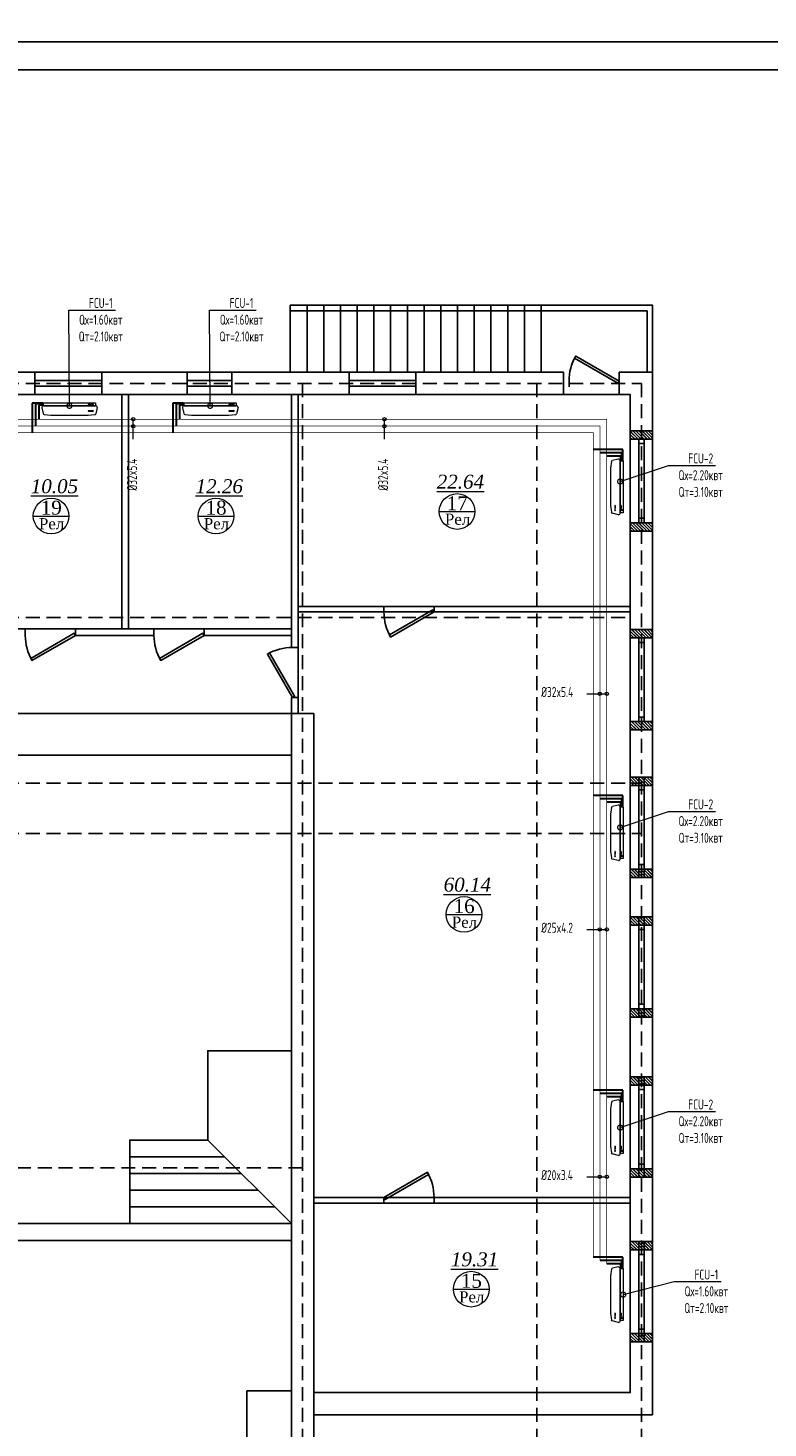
# Model space of a CAD drawing. Header units: inches. Extents: x 8001 to 766003, y -84601 to 563258.
# Tile 73 of 169: x 258937 to 272212, y 381515 to 406623. Entities that reach past the tile are written whole.
import ezdxf
from ezdxf import colors
from ezdxf.entities.mleader import LeaderData, LeaderLine
from ezdxf.math import Vec2, Vec3

# ---------------------------------------------------------------- set-up
doc = ezdxf.new("R2010")
doc.units = ezdxf.units.IN
doc.header["$MEASUREMENT"] = 0
for name, pattern in [('( Hidden )', [0.375, 0.25, -0.125]), ('CONTINOUS', [0]), ('HIDDEN', [9.525, 6.35, -3.175])]:
    doc.linetypes.add(name, pattern=pattern)
for name, color, linetype, lineweight in [('.', 7, 'Continuous', 15), ('SGM-M-100-WW-DRAIN-FLOOR', 3, 'HIDDEN', 30), ('SGM-M-400-TEXT', 140, 'CONTINOUS', 20), ('SGM-M-500-11-HI-TEXT', 11, 'CONTINOUS', 20), ('SGM-M-700-5-HVAC-WS-CWS-FCU', 32, 'CONTINOUS', 30), ('SGM-M-700-6-HVAC-WS-CWR-FCU', 141, 'HIDDEN', 30), ('sloy', 8, 'Continuous', 0), ('СТЕНЫ', 7, 'Continuous', 40), ('ФАНКОЙЛЫ', 250, 'Continuous', 25)]:
    doc.layers.add(name, color=color, linetype=linetype, lineweight=lineweight)
doc.styles.add('SGM_MKN', font='romans.shx', dxfattribs={"width": 0.65, "height": 100})
doc.styles.add('TIEMS', font='times.ttf')
pattern_1 = [(315, (0, 0), (27.57716447, 27.57716447), []), (315, (-3e-16, -2), (27.57716447, 27.57716447), [])]

# ---------------------------------------------------------------- blocks, each defined once
blk = doc.blocks.new('*U281')
at = {"color": 5}
for p, q in [((0, 0), (0, 4)), ((36, 0), (36, 4))]:
    blk.add_line(p, q, dxfattribs=at)
blk.add_lwpolyline([(0, 0), (31.2, -18), (32.1, -16.5), (0.9, 1.5)], close=True, dxfattribs=at)
blk.add_arc((0, 0), 36, 330, 0, dxfattribs=at)
blk = doc.blocks.new('*U137')
at = {"color": 5}
for p, q in [((0, 0), (0, -4)), ((-36, 0), (-36, -4))]:
    blk.add_line(p, q, dxfattribs=at)
blk.add_lwpolyline([(0, 0), (-31.2, 18), (-32.1, 16.5), (-0.9, -1.5)], close=True, dxfattribs=at)
blk.add_arc((0, 0), 36, 150, 180, dxfattribs=at)
blk = doc.blocks.new('*U282')
at = {"color": 5}
for p, q in [((0, 0), (0, -4)), ((36, 0), (36, -4))]:
    blk.add_line(p, q, dxfattribs=at)
blk.add_lwpolyline([(0, 0), (31.2, 18), (32.1, 16.5), (0.9, -1.5)], close=True, dxfattribs=at)
blk.add_arc((0, 0), 36, 0, 30, dxfattribs=at)
blk = doc.blocks.new('gffdfdfdfdfdfdfdfdfdfdfdffc')
at = {"layer": '.'}
h = blk.add_hatch(dxfattribs=at)
h.set_pattern_fill('JIS_LC_8', color=32, scale=5, angle=-90)
h.set_pattern_definition(pattern_1)
h.paths.add_polyline_path([(2206445, 2089882), (2206845, 2089882), (2206845, 2089732), (2206445, 2089732)])
h = blk.add_hatch(dxfattribs=at)
h.set_pattern_fill('JIS_LC_8', color=32, scale=5, angle=-90)
h.set_pattern_definition(pattern_1)
h.paths.add_polyline_path([(2206445, 2088232), (2206845, 2088232), (2206845, 2088082), (2206445, 2088082)])
for p, q in [((2206445, 2089882), (2206845, 2089882)), ((2206445, 2088082), (2206845, 2088082))]:
    blk.add_line(p, q)
at = {"color": 5}
for p, q in [((2206595, 2089732), (2206595, 2088232)), ((2206695, 2089732), (2206695, 2088232))]:
    blk.add_line(p, q, dxfattribs=at)
at = {"color": 0}
for points in [[(2206445, 2089882), (2206845, 2089882), (2206845, 2089732), (2206445, 2089732)], [(2206845, 2089732), (2206845, 2088232), (2206445, 2088232), (2206445, 2089732)], [(2206445, 2088232), (2206845, 2088232), (2206845, 2088082), (2206445, 2088082)]]:
    blk.add_lwpolyline(points, close=True, dxfattribs=at)
at = {"color": 5}
for points in [[(2206695, 2089652), (2206595, 2089652)], [(2206695, 2088312), (2206595, 2088312)]]:
    blk.add_lwpolyline(points, dxfattribs=at)
blk = doc.blocks.new('fhgsg')
for p, q in [((228029.6, 160086.5), (245809.6, 160086.5)), ((236329.7, 159686.5), (236329.7, 160086.5)), ((237529.7, 159686.5), (237529.7, 160086.5)), ((239059.6, 159686.5), (239059.6, 160086.5)), ((239859.6, 159686.5), (239859.6, 160086.5)), ((241963.4, 159686.5), (241963.4, 160086.5)), ((243163.4, 159686.5), (243163.4, 160086.5)), ((246809.6, 160086.5), (247409.6, 160086.5)), ((247409.6, 160086.5), (247409.6, 141386.5)), ((235389.6, 159686.5), (238189.6, 159686.5)), ((238189.6, 159686.5), (245809.6, 159686.5)), ((240929.6, 159686.5), (240929.6, 155151.4)), ((241049.6, 159686.5), (241049.6, 155151.4)), ((246809.6, 159686.5), (247009.6, 159686.5)), ((247009.6, 159686.5), (247009.6, 141786.5)), ((241049.6, 155886.5), (242589.6, 155886.5)), ((241049.6, 155786.5), (242589.6, 155786.5)), ((242589.6, 155786.5), (242589.6, 155886.5)), ((243489.6, 155786.5), (243489.6, 155886.5)), ((243489.6, 155786.5), (243489.6, 155886.5)), ((243489.6, 155886.5), (247009.6, 155886.5)), ((243489.6, 155786.5), (247009.6, 155786.5)), ((237056.3, 155486.5), (238464.9, 155486.5)), ((237056.3, 155486.5), (237056.3, 155366.5)), ((238464.9, 155486.5), (238464.9, 155366.5)), ((239364.9, 155486.5), (240929.6, 155486.5)), ((239364.9, 155486.5), (239364.9, 155366.5)), ((237056.3, 155366.5), (238464.9, 155366.5)), ((239364.9, 155366.5), (240929.6, 155366.5)), ((240929.6, 155151.4), (241049.6, 155151.4)), ((240929.6, 154251.4), (240929.6, 153966.5)), ((240929.6, 154251.4), (241049.6, 154251.4)), ((240929.6, 154251.4), (241049.6, 154251.4)), ((241049.6, 154251.4), (241049.6, 153966.5)), ((227629.6, 153966.5), (241329.6, 153966.5)), ((240929.6, 153966.5), (240929.6, 126916.5)), ((241329.6, 153966.5), (241329.6, 144936.5)), ((241329.6, 153966.5), (241329.6, 150786.5)), ((240929.6, 153216.5), (228429.6, 153216.5)), ((228429.6, 153216.5), (240929.6, 153216.5)), ((240929.6, 153216.5), (240929.6, 144516.5)), ((247009.6, 152826.5), (247409.6, 152826.5)), ((247009.6, 151026.5), (247409.6, 151026.5)), ((241329.6, 150536.5), (241329.6, 145336.5)), ((247009.6, 150320.4), (247409.6, 150320.4)), ((247009.6, 148520.4), (247409.6, 148520.4)), ((247009.6, 147451.3), (247409.6, 147451.3)), ((239729.6, 146016.5), (238029.6, 146016.5)), ((240029.6, 145716.5), (238029.6, 145716.5)), ((247009.6, 145651.3), (247409.6, 145651.3)), ((240329.6, 145416.5), (238029.6, 145416.5)), ((242589.6, 145186.5), (242589.6, 145287.1)), ((243489.6, 145186.5), (243489.6, 145286.5)), ((243489.6, 145186.5), (243489.6, 145286.5)), ((240629.6, 145116.5), (238029.6, 145116.5)), ((241329.6, 144936.5), (241329.6, 141816.5)), ((240929.6, 144816.5), (229129.6, 144816.5)), ((240929.6, 144516.5), (229129.6, 144516.5)), ((247009.6, 144495.2), (247409.6, 144495.2)), ((247009.6, 142695.2), (247409.6, 142695.2)), ((240129.6, 141816.5), (240129.6, 126916.5)), ((240129.6, 141816.5), (240129.6, 126916.5)), ((241329.6, 141816.5), (241329.6, 114366.5))]:
    blk.add_line(p, q)
at = {"color": 1, "linetype": '( Hidden )', "ltscale": 1000}
for p, q in [((169789.1, 159886.5), (247209.6, 159886.5)), ((241129.6, 159886.5), (241129.6, 111324.1)), ((245329.6, 159886.5), (245329.6, 111324.1)), ((247209.6, 159886.5), (247209.6, 111324.1)), ((169789.1, 155686.5), (247009.6, 155686.5)), ((169789.1, 152716.5), (247209.6, 152716.5)), ((169789.1, 151816.5), (247209.6, 151816.5)), ((241129.6, 145816.5), (169789.1, 145816.5))]:
    blk.add_line(p, q, dxfattribs=at)
at = {"color": 5}
for p, q in [((236329.7, 159936.5), (237529.7, 159936.5)), ((236329.7, 159836.5), (237529.7, 159836.5)), ((239059.6, 159936.5), (239859.6, 159936.5)), ((239059.6, 159836.5), (239859.6, 159836.5)), ((241963.4, 159936.5), (243163.4, 159936.5)), ((241963.4, 159836.5), (243163.4, 159836.5)), ((247159.6, 152826.5), (247159.6, 151026.5)), ((247259.6, 152826.5), (247259.6, 151026.5)), ((247159.6, 150320.4), (247159.6, 148520.4)), ((247259.6, 150320.4), (247259.6, 148520.4)), ((247159.6, 147451.3), (247159.6, 145651.3)), ((247259.6, 147451.3), (247259.6, 145651.3)), ((247159.6, 144495.2), (247159.6, 142695.2)), ((247259.6, 144495.2), (247259.6, 142695.2))]:
    blk.add_line(p, q, dxfattribs=at)
at = {"lineweight": 0, "ltscale": 100}
for p, q in [((236299.7, 157507), (236939.7, 157507)), ((239256.7, 157507), (239896.7, 157507)), ((243582.3, 157588.3), (244222.3, 157588.3)), ((243706.3, 150361.5), (244346.3, 150361.5)), ((243836, 143641.3), (244476, 143641.3))]:
    blk.add_line(p, q, dxfattribs=at)
at = {"color": 0}
for points in [[(245409.6, 161286.5), (240909.6, 161286.5)], [(240909.6, 161286.5), (240909.6, 160086.5)], [(240909.6, 161286.5), (240909.6, 160086.5)], [(241209.6, 161286.5), (241209.6, 160086.5)], [(241509.6, 161286.5), (241509.6, 160086.5)], [(241809.6, 161286.5), (241809.6, 160086.5)], [(242109.6, 161286.5), (242109.6, 160086.5)], [(242409.6, 161286.5), (242409.6, 160086.5)], [(242709.6, 161286.5), (242709.6, 160086.5)], [(243009.6, 161286.5), (243009.6, 160086.5)], [(243309.6, 161286.5), (243309.6, 160086.5)], [(243609.6, 161286.5), (243609.6, 160086.5)], [(243909.6, 161286.5), (243909.6, 160086.5)], [(244209.6, 161286.5), (244209.6, 160086.5)], [(244509.6, 161286.5), (244509.6, 160086.5)], [(244809.6, 161286.5), (244809.6, 160086.5)], [(245109.6, 161286.5), (245109.6, 160086.5)], [(247409.6, 160086.5), (247409.6, 161286.5), (245409.6, 161286.5), (245409.6, 160086.5)], [(245409.6, 161286.5), (245409.6, 160086.5)]]:
    blk.add_lwpolyline(points, dxfattribs=at)
at = {"color": 5}
blk.add_lwpolyline([(247309.6, 160086.5), (247309.6, 161186.5), (240909.6, 161186.5)], dxfattribs=at)
for points in [[(245809.6, 159686.5), (245809.6, 159686.5), (245809.6, 160086.5)], [(246809.6, 159686.5), (246809.6, 159686.5), (246809.6, 160086.5)], [(237889.6, 159686.5), (237889.6, 155486.5)], [(238009.6, 159686.5), (238009.6, 155486.5)], [(240929.6, 147916.5), (240929.6, 147916.5), (239429.6, 147916.5), (239429.6, 146316.5), (240929.6, 144816.5)], [(239429.6, 146316.5), (238029.6, 146316.5), (238029.6, 144816.5)], [(242589.6, 145286.5), (241329.6, 145286.5)], [(242589.6, 145186.5), (241329.6, 145186.5)], [(247009.6, 145286.5), (243489.6, 145286.5)], [(247009.6, 145186.5), (243489.6, 145186.5)], [(240929.6, 141816.5), (240129.6, 141816.5)], [(247009.6, 141786.5), (241329.6, 141786.5)], [(247409.6, 141386.5), (241329.6, 141386.5)]]:
    blk.add_lwpolyline(points)
at = {"color": 0}
for points in [[(235389.6, 155486.5), (237889.6, 155486.5), (237889.6, 159686.5), (235389.6, 159686.5)], [(238009.6, 159686.5), (240929.6, 159686.5), (240929.6, 155486.5), (238009.6, 155486.5)], [(241049.6, 155886.5), (247009.6, 155886.5), (247009.6, 159686.5), (241049.6, 159686.5)], [(247009.6, 155786.5), (241329.6, 155786.5), (241049.6, 155786.5), (241049.6, 153966.5), (241329.6, 153966.5), (241329.6, 145286.5), (247009.6, 145286.5)], [(241329.6, 145186.5), (247009.6, 145186.5), (247009.6, 141786.5), (241329.6, 141786.5)]]:
    blk.add_lwpolyline(points, close=True, dxfattribs=at)
at = {"layer": 'СТЕНЫ', "color": 0, "linetype": 'ByBlock', "lineweight": 0, "ltscale": 100}
for centre in [(236619.7, 157507), (239576.7, 157507), (243902.3, 157588.3), (244026.3, 150361.5), (244156, 143641.3)]:
    blk.add_circle(centre, 320, dxfattribs=at)
at = {"color": 5, "xscale": -25, "yscale": 25, "zscale": 25}
for name, p in [('*U282', (246809.6, 159926.5)), ('*U281', (243489.6, 155786.5)), ('*U281', (237056.3, 155366.5)), ('*U281', (239364.9, 155366.5)), ('*U137', (242589.3, 145286.9))]:
    blk.add_blockref(name, p, dxfattribs=at)
at = {"color": 0}
for p in [(-1959435.4, -1930845.3), (-1959435.4, -1934410.1), (-1959435.4, -1937055.3), (-1959435.4, -1939561.4), (-1959435.4, -1942430.5), (-1959435.4, -1945386.6)]:
    blk.add_blockref('gffdfdfdfdfdfdfdfdfdfdfdffc', p, dxfattribs=at)
at = {"color": 5, "xscale": -25, "yscale": 25, "zscale": 25, "rotation": 270}
blk.add_blockref('*U281', (240949.6, 154251.4), dxfattribs=at)
at = {"lineweight": 0, "ltscale": 100, "char_height": 250, "attachment_point": 5, "style": 'TIEMS'}
for s, insert in [('\\A1;{\\fTimes New Roman|b0|i1|c204|p18;\\L22.64}', (243961.3, 158120.5)), ('\\A1;{\\fTimes New Roman|b0|i1|c204|p18;\\L10.05}', (236678.8, 158039.2)), ('\\A1;{\\fTimes New Roman|b0|i1|c204|p18;\\L12.26}', (239635.8, 158039.2)), ('\\A1;19', (236621.8, 157655.2)), ('\\A1;18', (239578.9, 157655.2)), ('\\A1;17', (243904.4, 157736.5)), ('\\A1;{\\fTimes New Roman|b0|i1|c204|p18;\\L60.14}', (244085.4, 150893.7)), ('\\A1;16', (244028.5, 150509.7)), ('\\A1;{\\fTimes New Roman|b0|i1|c204|p18;\\L19.31}', (244215.1, 144173.5)), ('\\A1;15', (244158.1, 143789.5))]:
    blk.add_mtext(s, dxfattribs=dict(at, insert=insert))
at = {"lineweight": 0, "ltscale": 100, "char_height": 200, "width": 1156.471, "attachment_point": 5, "style": 'TIEMS'}
for insert in [(236628.1, 157367.6), (239585.1, 157367.6), (243910.7, 157448.9), (244034.8, 150222.1), (244164.4, 143501.9)]:
    blk.add_mtext('\\A1;Рел', dxfattribs=dict(at, insert=insert))
blk = doc.blocks.new('A$C177E1FB8')
at = {"layer": 'sloy'}
for p, q in [((0, 30, -97), (0, 960, -97)), ((0, 960, -97), (55, 960, -97)), ((26, 897, -487), (26, 929, -487)), ((37, 929, -127), (28, 909, -127)), ((28, 909, -127), (34, 909, -127)), ((34, 909, -127), (34, 829, -127)), ((34, 829, -127), (40, 829, -127)), ((46, 909, -127), (37, 929, -127)), ((37, 829, -127), (37, 879, -127)), ((40, 829, -127), (40, 909, -127)), ((40, 909, -127), (46, 909, -127)), ((55, 960, -97), (55, 30, -97)), ((55, 829, -57), (55, 960, -57)), ((55, 161, -57), (55, 829, -57)), ((85, 995, -57), (199, 969, -57)), ((145, 929, -327), (136, 909, -327)), ((136, 909, -327), (142, 909, -327)), ((142, 909, -327), (142, 829, -327)), ((142, 829, -327), (148, 829, -327)), ((154, 909, -327), (145, 929, -327)), ((145, 829, -327), (145, 879, -327)), ((148, 829, -327), (148, 909, -327)), ((148, 909, -327), (154, 909, -327)), ((225, 829, -57), (213, 948, -57)), ((225, 161, -57), (225, 829, -57)), ((55, 30, -97), (0, 30, -97)), ((5, 22, -97), (4, 21, -97)), ((4, 17, -97), (4, 21, -97)), ((5, 24, -97), (5, 24, -97)), ((5, 24, -97), (9, 24, -97)), ((5, 24, -97), (9, 24, -97)), ((5, 24, -97), (5, 23, -97)), ((5, 23, -97), (5, 22, -97)), ((5, 22, -97), (9, 22, -97)), ((10, 22, -97), (5, 22, -97)), ((5, 22, -97), (9, 22, -97)), ((5, 22, -97), (5, 22, -97)), ((5, 22, -97), (5, 22, -97)), ((10, 16, -97), (5, 16, -97)), ((6, 30, -97), (6, 24, -97)), ((9, 30, -97), (9, 24, -97)), ((9, 24, -97), (9, 24, -97)), ((9, 24, -97), (10, 23, -97)), ((9, 22, -97), (9, 22, -97)), ((9, 22, -97), (10, 22, -97)), ((10, 23, -97), (10, 22, -97)), ((10, 22, -97), (10, 21, -97)), ((10, 17, -97), (10, 21, -97)), ((18, 20, -97), (18, 21, -97)), ((26, 21, -97), (18, 21, -97)), ((18, 20, -97), (18, 17, -97)), ((18, 17, -97), (18, 16, -97)), ((19, 24, -97), (20, 24, -97)), ((19, 24, -97), (19, 22, -97)), ((20, 22, -97), (19, 22, -97)), ((19, 21, -97), (25, 21, -97)), ((19, 21, -97), (19, 21, -97)), ((19, 21, -97), (25, 21, -97)), ((20, 24, -97), (25, 24, -97)), ((20, 22, -97), (25, 22, -97)), ((20, 22, -97), (20, 21, -97)), ((20, 14, -97), (20, 15, -97)), ((25, 14, -97), (20, 14, -97)), ((21, 24, -97), (21, 30, -97)), ((24, 24, -97), (24, 30, -97)), ((24, 22, -97), (24, 21, -97)), ((24, 22, -97), (24, 21, -97)), ((25, 24, -97), (25, 24, -97)), ((25, 24, -97), (25, 22, -97)), ((25, 22, -97), (25, 22, -97)), ((25, 21, -97), (25, 21, -97)), ((25, 14, -97), (25, 15, -97)), ((26, 20, -97), (26, 21, -97)), ((26, 20, -97), (26, 17, -97)), ((26, 17, -97), (26, 16, -97)), ((38, 20, -97), (38, 21, -97)), ((46, 21, -97), (38, 21, -97)), ((38, 20, -97), (38, 17, -97)), ((38, 17, -97), (38, 16, -97)), ((39, 24, -97), (40, 24, -97)), ((39, 24, -97), (39, 22, -97)), ((40, 22, -97), (39, 22, -97)), ((39, 21, -97), (45, 21, -97)), ((39, 21, -97), (39, 21, -97)), ((39, 21, -97), (45, 21, -97)), ((40, 24, -97), (45, 24, -97)), ((40, 22, -97), (45, 22, -97)), ((40, 22, -97), (40, 21, -97)), ((40, 14, -97), (40, 15, -97)), ((45, 14, -97), (40, 14, -97)), ((41, 24, -97), (41, 30, -97)), ((44, 24, -97), (44, 30, -97)), ((44, 22, -97), (44, 21, -97)), ((44, 22, -97), (44, 21, -97)), ((45, 24, -97), (45, 24, -97)), ((45, 24, -97), (45, 22, -97)), ((45, 22, -97), (45, 22, -97)), ((45, 21, -97), (45, 21, -97)), ((45, 14, -97), (45, 15, -97)), ((46, 20, -97), (46, 21, -97)), ((46, 20, -97), (46, 17, -97)), ((46, 17, -97), (46, 16, -97)), ((55, 30, -57), (55, 161, -57)), ((90, 0, -57), (195, 24, -57)), ((213, 42, -57), (225, 161, -57))]:
    blk.add_line(p, q, dxfattribs=at)
for centre, radius, start, end in [((3, 16, -97), 2.03, 356.7744, 31.9602), ((12, 16, -97), 2.03, 148.0398, 183.2256), ((16, 14, -97), 3.39, 15.4472, 50.0272), ((20, 22, -97), 0.204, 0, 90), ((20, 21, -97), 0.204, 270, 0), ((25, 22, -97), 0.204, 90, 180), ((25, 21, -97), 0.204, 180, 270), ((28, 14, -97), 3.39, 129.9728, 164.5528), ((36, 14, -97), 3.39, 15.4472, 50.0272), ((40, 22, -97), 0.204, 0, 90), ((40, 21, -97), 0.204, 270, 0), ((45, 22, -97), 0.204, 90, 180), ((45, 21, -97), 0.204, 180, 270), ((48, 14, -97), 3.39, 129.9728, 164.5528)]:
    blk.add_arc(centre, radius, start, end, dxfattribs=at)
for centre, major_axis, end_param in [((85, 965, -57), (0, 30), 1.745329), ((184, 943, -57), (29.5, 5.2), 0.872665), ((85, 30, -57), (-30, 0), 1.745329), ((185, 52, -57), (10.3, -28.2), 0.872665)]:
    blk.add_ellipse(centre, major_axis=major_axis, ratio=1, start_param=0, end_param=end_param, dxfattribs=at)
blk = doc.blocks.new('_DotSmall')
at = {"color": 0, "linetype": 'ByBlock', "const_width": 0.5}
blk.add_lwpolyline([(-0.0625, 0, 1), (0.0625, 0, 1)], format="xyb", close=True, dxfattribs=at)

msp = doc.modelspace()

# ---------------------------------------------------------------- linework, layer by layer
msp.add_lwpolyline([(189105.77, 475772.808), (289105.77, 475772.808), (289105.77, 406372.808), (189105.77, 406372.808)], close=True)

# ---------------------------------------------------------------- block references
at = {"color": 25}
msp.add_blockref('fhgsg', (22732.416, 240363.103), dxfattribs=at)

# ---------------------------------------------------------------- next in the draw order: linework, layer by layer
for points in [[(189105.77, 406372.808), (289105.77, 406372.808), (289105.77, 336972.808), (189105.77, 336972.808)], [(191105.77, 405872.808), (288605.77, 405872.808), (288605.77, 337472.808), (191105.77, 337472.808)]]:
    msp.add_lwpolyline(points, close=True)
at = {"color": 4, "const_width": 10}
msp.add_lwpolyline([(269318.049, 384456.023), (269318.049, 399605.561), (250321.724, 399605.561), (250321.724, 401705.561), (244207.54, 401705.561)], dxfattribs=at)
at = {"color": 25, "const_width": 10}
msp.add_lwpolyline([(269199.33, 384516.023), (269199.33, 399486.842), (250267.943, 399486.842), (250267.943, 401586.842), (244236.755, 401586.842)], dxfattribs=at)
at = {"color": 3, "const_width": 10}
msp.add_lwpolyline([(269078.049, 384576.023), (269078.049, 399365.561), (264024.349, 399365.561), (250208.187, 399365.561), (250208.187, 401465.561), (244225.679, 401465.561)], dxfattribs=at)
at = {"layer": 'SGM-M-100-WW-DRAIN-FLOOR', "linetype": 'ByBlock', "ltscale": 500}
for p, q in [((259201.801, 399894.691), (259012.34, 399894.691)), ((259012.34, 399894.691), (259012.34, 399365.561)), ((261726.068, 399894.691), (261536.608, 399894.691)), ((261536.608, 399894.691), (261536.608, 399365.561)), ((269607.179, 399062.754), (269078.049, 399062.754)), ((269607.179, 398873.293), (269607.179, 399062.754)), ((269607.179, 392858.943), (269078.049, 392858.943)), ((269607.179, 392669.483), (269607.179, 392858.943)), ((269607.179, 387571.122), (269078.049, 387571.122)), ((269607.179, 387381.662), (269607.179, 387571.122)), ((269607.179, 384576.023), (269078.049, 384576.023)), ((269607.179, 384386.563), (269607.179, 384576.023))]:
    msp.add_line(p, q, dxfattribs=at)
at = {"layer": 'SGM-M-500-11-HI-TEXT', "color": 5, "ltscale": 30}
for p, q in [((260826.492, 399249.247), (260826.492, 399605.561)), ((265329.972, 399249.247), (265329.972, 399605.561)), ((268961.735, 394683.448), (269318.049, 394683.448)), ((268961.735, 390455.369), (269318.049, 390455.369)), ((268961.735, 386020.122), (269318.049, 386020.122))]:
    msp.add_line(p, q, dxfattribs=at)
for centre in [(260826.492, 399605.561), (260826.492, 399481.159), (265329.972, 399605.561), (265329.972, 399481.159), (269193.647, 394683.448), (269318.049, 394683.448), (269193.647, 390455.369), (269318.049, 390455.369), (269193.647, 386020.122), (269318.049, 386020.122)]:
    msp.add_circle(centre, 30, dxfattribs=at)
at = {"layer": 'SGM-M-700-5-HVAC-WS-CWS-FCU', "ltscale": 500}
for p, q in [((259200.013, 399879.686), (259072.34, 399879.686)), ((259072.34, 399879.686), (259072.34, 399486.842)), ((261724.281, 399879.686), (261596.608, 399879.686)), ((261596.608, 399879.686), (261596.608, 399486.842)), ((269592.174, 399002.754), (269199.33, 399002.754)), ((269592.174, 398875.081), (269592.174, 399002.754)), ((269592.174, 392798.943), (269199.33, 392798.943)), ((269592.174, 392671.27), (269592.174, 392798.943)), ((269592.174, 387511.122), (269199.33, 387511.122)), ((269592.174, 387383.449), (269592.174, 387511.122)), ((269592.174, 384516.023), (269199.33, 384516.023)), ((269592.174, 384388.351), (269592.174, 384516.023))]:
    msp.add_line(p, q, dxfattribs=at)
at = {"layer": 'SGM-M-700-6-HVAC-WS-CWR-FCU', "ltscale": 500}
for p, q in [((259200.013, 399859.682), (259132.34, 399859.682)), ((259132.34, 399859.682), (259132.34, 399605.561)), ((261724.281, 399859.682), (261656.608, 399859.682)), ((261656.608, 399859.682), (261656.608, 399605.561)), ((269572.17, 398942.754), (269318.049, 398942.754)), ((269572.17, 398875.081), (269572.17, 398942.754)), ((269572.17, 392738.943), (269318.049, 392738.943)), ((269572.17, 392671.27), (269572.17, 392738.943)), ((269572.17, 387451.122), (269318.049, 387451.122)), ((269572.17, 387383.449), (269572.17, 387451.122)), ((269572.17, 384456.023), (269318.049, 384456.023)), ((269572.17, 384388.351), (269572.17, 384456.023))]:
    msp.add_line(p, q, dxfattribs=at)

# ---------------------------------------------------------------- next in the draw order: block references
at = {"layer": 'ФАНКОЙЛЫ', "color": 3}
for p, rotation in [((259185.565, 399901.838, 96.62), 270), ((261709.833, 399901.838, 96.62), 270), ((269614.326, 398889.529, 96.62), 180), ((269614.326, 392685.718, 96.62), 180), ((269614.326, 387397.897, 96.62), 180), ((269614.326, 384402.798, 96.62), 180)]:
    msp.add_blockref('A$C177E1FB8', p, dxfattribs=dict(at, rotation=rotation))

# ---------------------------------------------------------------- next in the draw order: texts
at = {"layer": 'SGM-M-500-11-HI-TEXT', "color": 5, "ltscale": 30, "style": 'SGM_MKN', "width": 0.65}
for p in [(260893.583, 398325.893), (265397.063, 398325.893)]:
    msp.add_text('%%C32x5.4', height=180, rotation=90, dxfattribs=at).set_placement(p)
for s, p in [('%%C32x5.4', (268142.061, 394624.158)), ('%%C25x4.2', (268142.061, 390396.079)), ('%%C20x3.4', (268142.061, 385960.833))]:
    msp.add_text(s, height=180, dxfattribs=at).set_placement(p)

# ---------------------------------------------------------------- next in the draw order: leaders
at = {"layer": 'SGM-M-400-TEXT', "color": 18, "ltscale": 30, "true_color": 0x000000}
ml = msp.add_multileader_mtext('Standard', dxfattribs=at)
ml.set_content('\\A1;{\\C256;\\c0;FCU-1\\PQх=1.60квт\\PQт=2.10квт}', color=5, style='SGM_MKN')
ml.set_leader_properties(lineweight=18)
ml.set_arrow_properties(name='DOTSMALL')
ml.build(insert=Vec2(0, 0))
ml.multileader.update_dxf_attribs({"text_left_attachment_type": 6, "text_right_attachment_type": 6, "dogleg_length": 0, "arrow_head_size": 180})
ctx = ml.context
ctx.base_point, ctx.char_height, ctx.arrow_head_size, ctx.plane_origin = Vec3(259667.475, 401565.012), 180, 180, Vec3(366465.312, 544605.4)
ctx.left_attachment, ctx.right_attachment, ctx.text_align_type = 6, 6, 1
notes = []
notes.append((ctx, [(0, (1, 1, 0), (259667.475, 401565.012), (1, 0), 0, [(0, [(259680.559, 399846.836)], 0, [])])]))
ctx.mtext.insert, ctx.mtext.width, ctx.mtext.defined_height, ctx.mtext.alignment, ctx.mtext.flow_direction = Vec3(260243.332, 401781.012), 830.20237, 239.92, 2, 5
ml = msp.add_multileader_mtext('Standard', dxfattribs=at)
ml.set_content('\\A1;{\\C256;\\c0;FCU-1\\PQх=1.60квт\\PQт=2.10квт}', color=5, style='SGM_MKN')
ml.set_leader_properties(lineweight=18)
ml.set_arrow_properties(name='DOTSMALL')
ml.build(insert=Vec2(0, 0))
ml.multileader.update_dxf_attribs({"text_left_attachment_type": 6, "text_right_attachment_type": 6, "dogleg_length": 0, "arrow_head_size": 180})
ctx = ml.context
ctx.base_point, ctx.char_height, ctx.arrow_head_size, ctx.plane_origin = Vec3(262191.742, 401565.012), 180, 180, Vec3(368989.58, 544605.4)
ctx.left_attachment, ctx.right_attachment, ctx.text_align_type = 6, 6, 1
notes.append((ctx, [(0, (1, 1, 0), (262191.742, 401565.012), (1, 0), 0, [(0, [(262204.827, 399846.836)], 0, [])])]))
ctx.mtext.insert, ctx.mtext.width, ctx.mtext.defined_height, ctx.mtext.alignment, ctx.mtext.flow_direction = Vec3(262767.599, 401781.012), 830.20237, 239.92, 2, 5
ml = msp.add_multileader_mtext('Standard', dxfattribs=at)
ml.set_content('\\A1;{\\C256;\\c0;FCU-2\\PQх=2.20квт\\PQт=3.10квт}', color=5, style='SGM_MKN')
ml.set_leader_properties(lineweight=18)
ml.set_arrow_properties(name='DOTSMALL')
ml.build(insert=Vec2(0, 0))
ml.multileader.update_dxf_attribs({"text_left_attachment_type": 6, "text_right_attachment_type": 6, "dogleg_length": 0, "arrow_head_size": 180})
ctx = ml.context
ctx.base_point, ctx.char_height, ctx.arrow_head_size, ctx.plane_origin = Vec3(270429.238, 398777.241), 180, 180, Vec3(380213.769, 540410.51)
ctx.left_attachment, ctx.right_attachment, ctx.text_align_type = 6, 6, 1
notes.append((ctx, [(0, (1, 1, 0), (270429.238, 398777.241), (1, 0), 0, [(0, [(269559.324, 398489.48)], 0, [])])]))
ctx.mtext.insert, ctx.mtext.width, ctx.mtext.defined_height, ctx.mtext.alignment, ctx.mtext.flow_direction = Vec3(271005.095, 398993.241), 830.20237, 239.92, 2, 5
ml = msp.add_multileader_mtext('Standard', dxfattribs=at)
ml.set_content('\\A1;{\\C256;\\c0;FCU-2\\PQх=2.20квт\\PQт=3.10квт}', color=5, style='SGM_MKN')
ml.set_leader_properties(lineweight=18)
ml.set_arrow_properties(name='DOTSMALL')
ml.build(insert=Vec2(0, 0))
ml.multileader.update_dxf_attribs({"text_left_attachment_type": 6, "text_right_attachment_type": 6, "dogleg_length": 0, "arrow_head_size": 180})
ctx = ml.context
ctx.base_point, ctx.char_height, ctx.arrow_head_size, ctx.plane_origin = Vec3(270429.238, 392573.43), 180, 180, Vec3(380213.769, 534206.699)
ctx.left_attachment, ctx.right_attachment, ctx.text_align_type = 6, 6, 1
notes.append((ctx, [(0, (1, 1, 0), (270429.238, 392573.43), (1, 0), 0, [(0, [(269559.324, 392285.669)], 0, [])])]))
ctx.mtext.insert, ctx.mtext.width, ctx.mtext.defined_height, ctx.mtext.alignment, ctx.mtext.flow_direction = Vec3(271005.095, 392789.43), 830.20237, 239.92, 2, 5
ml = msp.add_multileader_mtext('Standard', dxfattribs=at)
ml.set_content('\\A1;{\\C256;\\c0;FCU-2\\PQх=2.20квт\\PQт=3.10квт}', color=5, style='SGM_MKN')
ml.set_leader_properties(lineweight=18)
ml.set_arrow_properties(name='DOTSMALL')
ml.build(insert=Vec2(0, 0))
ml.multileader.update_dxf_attribs({"text_left_attachment_type": 6, "text_right_attachment_type": 6, "dogleg_length": 0, "arrow_head_size": 180})
ctx = ml.context
ctx.base_point, ctx.char_height, ctx.arrow_head_size, ctx.plane_origin = Vec3(270429.238, 387190.664), 180, 180, Vec3(380213.769, 528823.933)
ctx.left_attachment, ctx.right_attachment, ctx.text_align_type = 6, 6, 1
notes.append((ctx, [(0, (1, 1, 0), (270429.238, 387190.664), (1, 0), 0, [(0, [(269559.324, 386902.903)], 0, [])])]))
ctx.mtext.insert, ctx.mtext.width, ctx.mtext.defined_height, ctx.mtext.alignment, ctx.mtext.flow_direction = Vec3(271005.095, 387406.664), 830.20237, 239.92, 2, 5
ml = msp.add_multileader_mtext('Standard', dxfattribs=at)
ml.set_content('\\A1;{\\C256;\\c0;FCU-1\\PQх=1.60квт\\PQт=2.10квт}', color=5, style='SGM_MKN')
ml.set_leader_properties(lineweight=18)
ml.set_arrow_properties(name='DOTSMALL')
ml.build(insert=Vec2(0, 0))
ml.multileader.update_dxf_attribs({"text_left_attachment_type": 6, "text_right_attachment_type": 6, "dogleg_length": 0, "arrow_head_size": 180})
ctx = ml.context
ctx.base_point, ctx.char_height, ctx.arrow_head_size, ctx.plane_origin = Vec3(270529.986, 384140.273), 180, 180, Vec3(377327.824, 527180.662)
ctx.left_attachment, ctx.right_attachment, ctx.text_align_type = 6, 6, 1
notes.append((ctx, [(0, (1, 1, 0), (270529.986, 384140.273), (1, 0), 0, [(0, [(269614.324, 383907.804)], 0, [])])]))
ctx.mtext.insert, ctx.mtext.width, ctx.mtext.defined_height, ctx.mtext.alignment, ctx.mtext.flow_direction = Vec3(271105.843, 384356.273), 830.20237, 239.92, 2, 5
for ctx, leaders in notes:
    for number, flags, end, landing, length, lines in leaders:
        leader = LeaderData()
        leader.index, (leader.has_last_leader_line, leader.has_dogleg_vector, leader.attachment_direction) = number, flags
        leader.last_leader_point, leader.dogleg_vector, leader.dogleg_length = Vec3(end), Vec3(landing), length
        for number, points, colour, breaks in lines:
            line = LeaderLine()
            line.index, line.vertices, line.color, line.breaks = number, Vec3.list(points), colors.encode_raw_color(colour), breaks
            leader.lines.append(line)
        ctx.leaders.append(leader)

doc.saveas('drawing.dxf')
